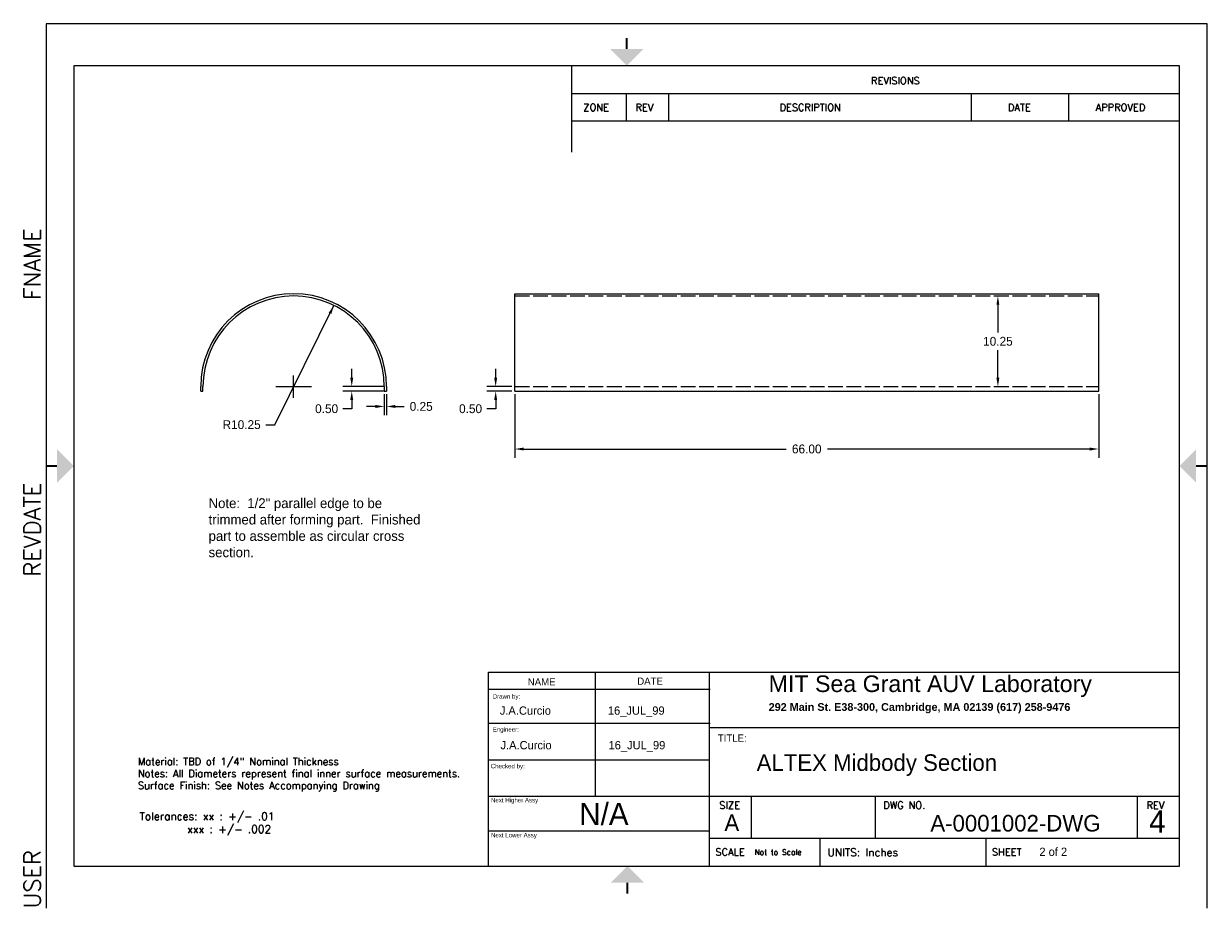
# Model space of a CAD drawing. Extents: x -16 to 118, y -39 to 61.
import ezdxf

# ---------------------------------------------------------------- set-up
doc = ezdxf.new("R2010")
doc.units = 0
doc.header["$LTSCALE"] = 5.555556
doc.header["$MEASUREMENT"] = 0
doc.linetypes.add('ACAD_ISO02W100', pattern=[15, 12, -3])
doc.layers.get('0').update_dxf_attribs({"linetype": 'CONTINUOUS'})
doc.layers.get('DEFPOINTS').update_dxf_attribs({"linetype": 'CONTINUOUS'})
doc.layers.add('TB', color=7, linetype='CONTINUOUS')
doc.layers.add('TITLE_BLOCK', color=7, linetype='CONTINUOUS')
doc.styles.add('ADESK1', font='romans')
doc.dimstyles.new('STANDARD_WS', dxfattribs={"dimscale": 5.555556, "dimtxt": 0.18, "dimasz": 0.18, "dimexe": 0.18, "dimexo": 0.0625, "dimgap": 0.09, "dimtad": 0, "dimtih": 1, "dimtoh": 1, "dimdec": 4, "dimzin": 0, "dimtxsty": 'STANDARD', "dimcen": 0.09, "dimazin": 3, "dimtfac": 1, "dimtdec": 4, "dimtofl": 0, "dimtmove": 0, "dimatfit": 3, "dimtolj": 1, "dimtzin": 0})

# ---------------------------------------------------------------- blocks, each defined once
blk = doc.blocks.new('*D8')
at = {"color": 0, "linetype": 'BYBLOCK'}
for p, q in [((40, 19.15), (40, 11.95)), ((106, 19.15), (106, 11.95)), ((41, 12.95), (70.67, 12.95)), ((105, 12.95), (75.33, 12.95))]:
    blk.add_line(p, q, dxfattribs=at)
for points in [[(41, 13.11), (41, 12.78), (40, 12.95)], [(105, 13.11), (105, 12.78), (106, 12.95)]]:
    blk.add_solid(points, dxfattribs=at)
at = {"layer": 'DEFPOINTS', "color": 0, "linetype": 'BYBLOCK'}
for p in [(40, 19.5), (106, 19.5), (106, 12.95)]:
    blk.add_point(p, dxfattribs=at)
at = {"color": 0, "linetype": 'BYBLOCK', "insert": (73, 12.95), "char_height": 1, "attachment_point": 5}
blk.add_mtext('\\A1;66.00', dxfattribs=at)
blk = doc.blocks.new('A$C5A3065DF')
at = {"insert": (0, 2.37), "char_height": 0.7, "width": 25.42, "attachment_point": 1, "style": 'ADESK1'}
blk.add_mtext('Tolerances: xx : +/- .01\\P         xxx : +/- .002 ', dxfattribs=at)
blk = doc.blocks.new('*D6')
at = {"color": 0, "linetype": 'BYBLOCK'}
for p, q in [((12.87, 15.7), (19.56, 29.18)), ((11.87, 15.7), (12.87, 15.7))]:
    blk.add_line(p, q, dxfattribs=at)
blk.add_solid([(18.96, 28.36), (19.26, 28.21), (19.56, 29.18)], dxfattribs=at)
at = {"layer": 'DEFPOINTS', "color": 0, "linetype": 'BYBLOCK'}
for p in [(19.56, 29.18), (15, 20)]:
    blk.add_point(p, dxfattribs=at)
at = {"color": 0, "linetype": 'BYBLOCK', "insert": (9.12, 15.7), "char_height": 1, "attachment_point": 5}
blk.add_mtext('\\A1;R10.25', dxfattribs=at)
blk = doc.blocks.new('*D7')
at = {"color": 0, "linetype": 'BYBLOCK'}
for p, q in [((21.57, 21), (21.57, 22)), ((25.15, 20), (20.57, 20)), ((25.15, 19.5), (20.57, 19.5)), ((21.57, 17.5), (20.57, 17.5)), ((21.57, 18.5), (21.57, 17.5))]:
    blk.add_line(p, q, dxfattribs=at)
for points in [[(21.4, 21), (21.73, 21), (21.57, 20)], [(21.4, 18.5), (21.73, 18.5), (21.57, 19.5)]]:
    blk.add_solid(points, dxfattribs=at)
at = {"layer": 'DEFPOINTS', "color": 0, "linetype": 'BYBLOCK'}
for p in [(21.57, 19.5), (25.5, 20), (25.5, 19.5)]:
    blk.add_point(p, dxfattribs=at)
at = {"color": 0, "linetype": 'BYBLOCK', "insert": (18.73, 17.5), "char_height": 1, "attachment_point": 5}
blk.add_mtext('\\A1;0.50', dxfattribs=at)
blk = doc.blocks.new('*D5')
at = {"color": 0, "linetype": 'BYBLOCK'}
for p, q in [((25.25, 19.15), (25.25, 16.76)), ((25.5, 19.15), (25.5, 16.76)), ((24.25, 17.76), (23.25, 17.76)), ((26.5, 17.76), (27.5, 17.76))]:
    blk.add_line(p, q, dxfattribs=at)
for points in [[(24.25, 17.93), (24.25, 17.59), (25.25, 17.76)], [(26.5, 17.93), (26.5, 17.59), (25.5, 17.76)]]:
    blk.add_solid(points, dxfattribs=at)
at = {"layer": 'DEFPOINTS', "color": 0, "linetype": 'BYBLOCK'}
for p in [(25.25, 19.5), (25.5, 19.5), (25.5, 17.76)]:
    blk.add_point(p, dxfattribs=at)
at = {"color": 0, "linetype": 'BYBLOCK', "insert": (29.42, 17.76), "char_height": 1, "attachment_point": 5}
blk.add_mtext('\\A1;0.25', dxfattribs=at)
blk = doc.blocks.new('*D4')
at = {"color": 0, "linetype": 'BYBLOCK'}
for p, q in [((37.84, 21), (37.84, 22)), ((39.65, 20), (36.84, 20)), ((39.65, 19.5), (36.84, 19.5)), ((37.84, 17.5), (36.84, 17.5)), ((37.84, 18.5), (37.84, 17.5))]:
    blk.add_line(p, q, dxfattribs=at)
for points in [[(37.67, 21), (38, 21), (37.84, 20)], [(37.67, 18.5), (38, 18.5), (37.84, 19.5)]]:
    blk.add_solid(points, dxfattribs=at)
at = {"layer": 'DEFPOINTS', "color": 0, "linetype": 'BYBLOCK'}
for p in [(37.84, 19.5), (40, 20), (40, 19.5)]:
    blk.add_point(p, dxfattribs=at)
at = {"color": 0, "linetype": 'BYBLOCK', "insert": (35, 17.5), "char_height": 1, "attachment_point": 5}
blk.add_mtext('\\A1;0.50', dxfattribs=at)
blk = doc.blocks.new('A$C267C291F')
at = {"insert": (0.059, 0.452), "char_height": 0.15, "width": 2.98571, "attachment_point": 1}
blk.add_mtext('\\FARIAL.TTF;MIT Sea Grant AUV Laboratory\\P\\FARIALBD.TTF;\\H0.07;292 Main St. E38-300, Cambridge, MA 02139 (617) 258-9476', dxfattribs=at)
blk = doc.blocks.new('A$C62BD7C2B')
at = {"layer": 'TB', "const_width": 0.25}
blk.add_lwpolyline([(0.13, 1.25), (0.13, 0)], dxfattribs=at)
blk = doc.blocks.new('*D3')
at = {"color": 0, "linetype": 'BYBLOCK'}
for p, q in [((94.86, 30.25), (95.61, 30.25)), ((94.61, 29.25), (94.61, 26.12)), ((94.61, 21), (94.61, 24.12)), ((94.86, 20), (95.61, 20))]:
    blk.add_line(p, q, dxfattribs=at)
for points in [[(94.44, 29.25), (94.77, 29.25), (94.61, 30.25)], [(94.44, 21), (94.77, 21), (94.61, 20)]]:
    blk.add_solid(points, dxfattribs=at)
at = {"layer": 'DEFPOINTS', "color": 0, "linetype": 'BYBLOCK'}
for p in [(94.51, 30.25), (94.61, 30.25), (94.51, 20)]:
    blk.add_point(p, dxfattribs=at)
at = {"color": 0, "linetype": 'BYBLOCK', "insert": (94.61, 25.12), "char_height": 1, "attachment_point": 5}
blk.add_mtext('\\A1;10.25', dxfattribs=at)

msp = doc.modelspace()

# ---------------------------------------------------------------- linework, layer by layer
for p, q in [((49.101, -12.274), (49.101, -26.328)), ((37.057, -14.21), (62.071, -14.21)), ((37.057, -18.029), (62.071, -18.029)), ((36.948, -22.176), (61.962, -22.176))]:
    msp.add_line(p, q)
at = {"layer": 'TB'}
for p, q in [((118.268, 61.029), (-12.982, 61.029)), ((-12.982, 61.029), (-12.982, -38.971)), ((118.268, -38.971), (118.268, 61.029)), ((115.143, 56.279), (-9.857, 56.279)), ((-9.857, 56.279), (-9.857, -34.221)), ((46.393, 56.279), (46.393, 46.52)), ((115.143, -34.221), (115.143, 56.279)), ((46.393, 53.154), (115.143, 53.154)), ((52.643, 50.029), (52.643, 53.154)), ((57.393, 50.029), (57.393, 53.154)), ((91.643, 50.029), (91.643, 53.154)), ((102.643, 50.029), (102.643, 53.154)), ((46.393, 50.029), (115.143, 50.029)), ((37.023, -12.295), (115.148, -12.295)), ((37.023, -34.17), (37.023, -12.295)), ((62.023, -34.17), (62.023, -12.295)), ((62.023, -18.545), (115.148, -18.545)), ((37.023, -26.295), (115.148, -26.295)), ((66.773, -31.045), (66.773, -26.295)), ((80.773, -31.045), (80.773, -26.295)), ((110.398, -31.045), (110.398, -26.295)), ((37.023, -30.232), (62.023, -30.232)), ((62.023, -31.045), (115.148, -31.045)), ((74.523, -34.17), (74.523, -31.045)), ((93.273, -34.17), (93.273, -31.045))]:
    msp.add_line(p, q, dxfattribs=at)
at = {"layer": 'TB', "const_width": 0.25}
for points in [[(52.651, 59.41), (52.651, 58.16)], [(-12.982, 11.029), (-11.732, 11.029)], [(118.268, 11.029), (117.018, 11.029)]]:
    msp.add_lwpolyline(points, dxfattribs=at)
at = {"layer": 'TB'}
for points in [[(50.776, 58.16), (54.526, 58.16), (52.651, 56.285)], [(-11.732, 9.154), (-11.732, 12.904), (-9.857, 11.029)], [(117.018, 9.154), (117.018, 12.904), (115.143, 11.029)], [(50.857, -36.058), (54.607, -36.058), (52.732, -34.183)]]:
    msp.add_solid(points, dxfattribs=at)
at = {"layer": 'TITLE_BLOCK'}
for p, q in [((40, 30.5), (106, 30.5)), ((40, 19.5), (40, 30.5)), ((106, 19.5), (106, 30.5)), ((15, 18.75), (15, 21.25)), ((4.5, 19.5), (4.5, 20)), ((4.5, 19.5), (4.75, 19.5)), ((4.75, 19.5), (4.75, 20)), ((13, 20), (17, 20)), ((25.25, 20), (25.25, 19.5)), ((25.25, 19.5), (25.5, 19.5)), ((25.5, 20), (25.5, 19.5)), ((40, 19.5), (106, 19.5)), ((-9.857, -34.221), (115.143, -34.221))]:
    msp.add_line(p, q, dxfattribs=at)
at = {"layer": 'TITLE_BLOCK', "linetype": 'ACAD_ISO02W100', "ltscale": 0.025}
for p, q in [((40, 30.25), (106, 30.25)), ((40, 20), (106, 20))]:
    msp.add_line(p, q, dxfattribs=at)
at = {"layer": 'TITLE_BLOCK'}
for radius in [10.5, 10.25]:
    msp.add_arc((15, 20), radius, 0, 180, dxfattribs=at)

# ---------------------------------------------------------------- block references
for name, p, xscale, yscale, zscale in [('A$C267C291F', (67.96, -18.299), 12.5, 12.5, 12.5), ('A$C5A3065DF', (-2.422, -31.088), 1.25, 1.25, 1.25)]:
    msp.add_blockref(name, p, dxfattribs=dict(xscale=xscale, yscale=yscale, zscale=zscale))
msp.add_blockref('A$C62BD7C2B', (52.595, -37.325), dxfattribs=at)

# ---------------------------------------------------------------- texts
msp.add_text('4', height=2.5).set_placement((111.708, -30.407))
at = {"style": 'ADESK1'}
for s, height, p in [('UNITS: Inches', 0.875, (75.358, -33.084)), ('Not to Scale', 0.625, (67.093, -32.939))]:
    msp.add_text(s, height=height, dxfattribs=at).set_placement(p)
for s, insert, char_height, width, attachment_point in [('NAME', (43.037, -13.781), 0.8125, 10.94875, 8), ('DATE', (55.291, -13.705), 0.8125, 11.53875, 8), ('Drawn by:', (37.503, -14.765), 0.5, 4.46375, 1), ('J.A.Curcio', (38.305, -16.15), 0.9375, 10.23875, 1), ('16_JUL_99', (50.524, -16.15), 0.9375, 10.12625, 1), ('Engineer:', (37.503, -18.5), 0.5, 3.5375, 1), ('J.A.Curcio', (38.381, -20.06), 0.9375, 10.23875, 1), ('16_JUL_99', (50.599, -20.06), 0.9375, 10.12625, 1), ('TITLE:', (62.95, -19.319), 0.8125, 7.075, 1), ('ALTEX Midbody Section', (67.338, -21.565), 1.875, 45.0801, 1), ('Checked by:', (37.285, -22.646), 0.5, 5.53386, 1), ('Next Higher Assy', (37.31, -26.496), 0.5, 12.465, 1), ('N/A', (47.288, -27.059), 2.5, 5.09125, 1), ('A', (63.693, -28.359), 1.875, 1.245, 1), ('A-0001002-DWG', (86.976, -28.416), 1.875, 17.19625, 1), ('Next Lower Assy', (37.31, -30.452), 0.5, 13.39125, 1), ('2 of 2', (99.298, -32.114), 0.9375, 14.82375, 1)]:
    msp.add_mtext(s, dxfattribs=dict(insert=insert, char_height=char_height, width=width, attachment_point=attachment_point))
at = {"insert": (-2.606, -21.968), "char_height": 0.8125, "width": 40.05, "attachment_point": 1, "style": 'ADESK1'}
msp.add_mtext('Material: TBD of 1/4" Nominal Thickness \\PNotes: All Diameters represent final inner surface measurements.\\PSurface Finish: See Notes Accompanying Drawing', dxfattribs=at)
at = {"color": 0, "style": 'ADESK1', "flags": 8}
for tag, p in [('FNAME', (-13.607, 29.779)), ('REVDATE', (-13.607, -1.471)), ('USER', (-13.607, -38.971))]:
    msp.add_attdef(tag, p, '', height=1.875, rotation=90, dxfattribs=at)
at = {"layer": 'TB', "style": 'ADESK1'}
for s, p in [('REVISIONS', (80.271, 54.185)), ('ZONE', (47.752, 51.158)), ('REV', (53.644, 51.158)), ('DESCRIPTION', (69.918, 51.158)), ('DATE', (95.739, 51.158)), ('APPROVED', (105.661, 51.158)), ('SIZE', (63.122, -27.721)), ('DWG NO.', (81.66, -27.721)), ('REV', (111.404, -27.721)), ('SCALE', (62.677, -33.014)), ('SHEET', (93.933, -33.014))]:
    msp.add_text(s, height=0.8125, dxfattribs=at).set_placement(p)
at = {"layer": 'TITLE_BLOCK', "insert": (5.388, 7.381), "char_height": 1.111111, "width": 25.1641, "attachment_point": 1}
msp.add_mtext('Note:  1/2" parallel edge to be trimmed after forming part.  Finished part to assemble as circular cross section.', dxfattribs=at)

# ---------------------------------------------------------------- dimensions: what is measured, and where the dimension line sits
at = {"layer": 'TITLE_BLOCK'}
for base, p1, p2, picture, middle in [((94.605, 30.25), (94.512, 20), (94.512, 30.25), '*D3', (94.605, 25.125)), ((21.565, 19.5), (25.5, 20), (25.5, 19.5), '*D7', (18.732, 17.5)), ((37.838, 19.5), (40, 20), (40, 19.5), '*D4', (35.005, 17.5))]:
    dim = msp.add_linear_dim(base=base, p1=p1, p2=p2, angle=90, dimstyle='STANDARD_WS', override={"dimdec": 2, "dimtdec": 2}, dxfattribs=at)
    dim.commit()
    dim.dimension.update_dxf_attribs({"geometry": picture, "text_midpoint": middle})
dim = msp.add_radius_dim(center=(15, 20), mpoint=(19.558, 29.181), dimstyle='STANDARD_WS', override={"dimdec": 2, "dimtdec": 2}, dxfattribs=at)
dim.commit()
dim.dimension.update_dxf_attribs({"geometry": '*D6', "text_midpoint": (9.116, 15.702), "dimtype": 132})
for base, p1, p2, picture, middle in [((25.5, 17.759), (25.25, 19.5), (25.5, 19.5), '*D5', (29.417, 17.759)), ((106, 12.947), (40, 19.5), (106, 19.5), '*D8', (73, 12.947))]:
    dim = msp.add_linear_dim(base=base, p1=p1, p2=p2, dimstyle='STANDARD_WS', override={"dimdec": 2, "dimtdec": 2}, dxfattribs=at)
    dim.commit()
    dim.dimension.update_dxf_attribs({"geometry": picture, "text_midpoint": middle})

doc.saveas('drawing.dxf')
